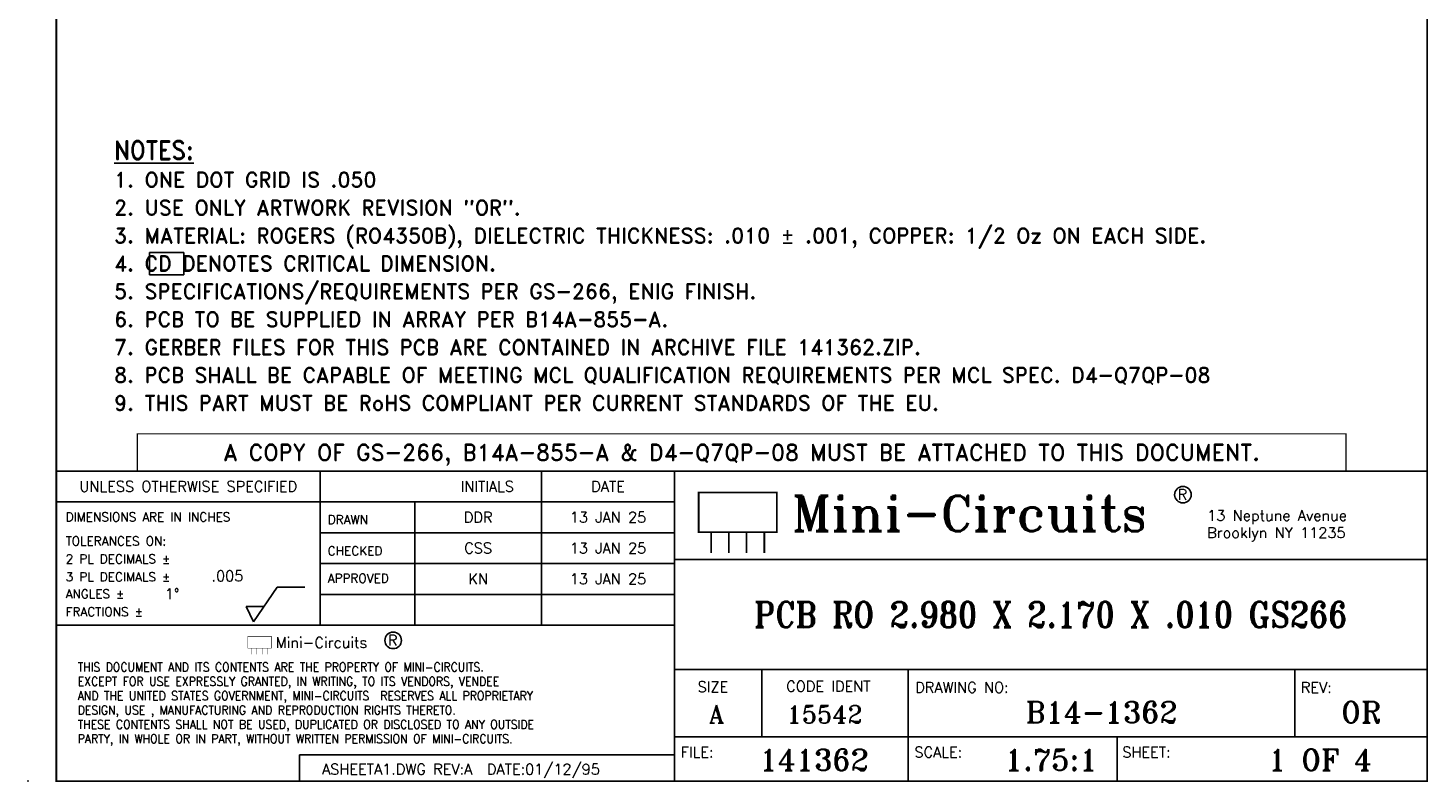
# Model space of a CAD drawing. Header units: inches. Extents: x -0.8 to 18.4, y -2.9 to 4.1.
# Tile 1 of 256: x -0.8 to 3.7, y -2.9 to -0.4. Entities that reach past the tile are written whole.
import ezdxf
from ezdxf.enums import TextEntityAlignment as Align

# ---------------------------------------------------------------- set-up
doc = ezdxf.new("R2010")
doc.units = ezdxf.units.IN
doc.header["$LTSCALE"] = 0.2
doc.header["$MEASUREMENT"] = 0
doc.header["$PDSIZE"] = -1
doc.layers.add('TEXT', color=7, linetype='Continuous')
doc.layers.add('TITLE-BLOCK', color=7, linetype='Continuous')
doc.styles.add('ROMAND', font='romand.shx', dxfattribs={"width": 0.9})
doc.styles.add('ROMANT', font='ROMANT.shx')

# ---------------------------------------------------------------- blocks, each defined once
blk = doc.blocks.new('ASHEET1')
for points, const_width in [([(3.7867, 1.629), (3.7867, 1.4052), (4.2285, 1.4052), (4.2285, 1.629)], 0.01), ([(1.241, 0.8174), (1.241, 0.7503), (1.3735, 0.7503), (1.3735, 0.8174)], 0.003)]:
    blk.add_lwpolyline(points, close=True, dxfattribs=dict(const_width=const_width))
for points, const_width in [([(3.8574, 1.4052), (3.8574, 1.2875)], 0.01), ([(3.9574, 1.4052), (3.9574, 1.2875)], 0.01), ([(4.0574, 1.4052), (4.0574, 1.2875)], 0.01), ([(4.1574, 1.4052), (4.1574, 1.2875)], 0.01), ([(1.2622, 0.7503), (1.2622, 0.715)], 0.003), ([(1.2922, 0.7503), (1.2922, 0.715)], 0.003), ([(1.3222, 0.7503), (1.3222, 0.715)], 0.003), ([(1.3522, 0.7503), (1.3522, 0.715)], 0.003)]:
    blk.add_lwpolyline(points, dxfattribs=dict(const_width=const_width))
for centre in [(6.5212, 1.6165), (2.0618, 0.7943)]:
    blk.add_circle(centre, 0.0468)
at = {"layer": 'TITLE-BLOCK'}
for p, q in [((0.16, 1.75), (7.9, 1.75)), ((1.65, 0.88), (1.65, 1.75)), ((2.9, 1.75), (2.9, 0.88)), ((3.65, 1.75), (3.65, 0)), ((0.16, 1.576), (1.65, 1.576)), ((1.65, 1.576), (3.65, 1.576)), ((2.1837, 1.576), (2.1837, 0.88)), ((1.65, 1.402), (3.65, 1.402)), ((1.65, 1.228), (3.65, 1.228)), ((3.65, 1.25), (7.9, 1.25)), ((1.2731, 0.8991), (1.4077, 1.0948)), ((1.4077, 1.0948), (1.5635, 1.0948)), ((1.65, 1.054), (3.65, 1.054)), ((1.2328, 0.9847), (1.332, 0.9847)), ((1.2328, 0.9847), (1.2731, 0.8991)), ((0.16, 0.88), (3.65, 0.88)), ((3.65, 0.63), (7.9, 0.63)), ((4.1438, 0.63), (4.1438, 0.25)), ((4.97, 0.63), (4.97, 0)), ((7.1537, 0.63), (7.1537, 0.25)), ((3.65, 0.25), (7.9, 0.25)), ((6.15, 0), (6.15, 0.25)), ((1.5339, 0.1478), (3.65, 0.1478)), ((1.5339, 0), (1.5339, 0.1478))]:
    blk.add_line(p, q, dxfattribs=at)
at = {"layer": 'TITLE-BLOCK', "const_width": 0.01}
blk.add_lwpolyline([(0.16, 0), (0.16, 10.5), (7.9, 10.5), (7.9, 0)], close=True, dxfattribs=at)
at = {"layer": 'TITLE-BLOCK'}
blk.add_point((0, 0), dxfattribs=at)
for s, height, style, p in [('Mini-Circuits', 0.2, 'ROMANT', (4.3126, 1.4105)), ('R', 0.06, 'ROMAND', (6.4915, 1.5868)), ('13 Neptune Avenue', 0.06, 'ROMANT', (6.658, 1.4692)), ('Brooklyn NY 11235', 0.06, 'ROMANT', (6.658, 1.3721)), ('Mini-Circuits', 0.06, 'ROMAND', (1.3987, 0.7519)), ('R', 0.06, 'ROMAND', (2.0321, 0.7646))]:
    blk.add_text(s, height=height, dxfattribs=dict(style=style)).set_placement(p)
at = {"style": 'ROMAND', "width": 0.9}
for s, p in [('THIS DOCUMENT AND ITS CONTENTS ARE THE PROPERTY OF MINI-CIRCUITS.', (0.2804, 0.6186)), ('EXCEPT FOR USE EXPRESSLY GRANTED, IN WRITING, TO ITS VENDORS, VENDEE', (0.2804, 0.5376)), ('AND THE UNITED STATES GOVERNMENT, MINI-CIRCUITS  RESERVES ALL PROPRIETARY', (0.2804, 0.4567)), ('DESIGN, USE , MANUFACTURING AND REPRODUCTION RIGHTS THERETO.', (0.2804, 0.3757)), ('THESE CONTENTS SHALL NOT BE USED, DUPLICATED OR DISCLOSED TO ANY OUTSIDE', (0.2804, 0.2948)), ('PARTY, IN WHOLE OR IN PART, WITHOUT WRITTEN PERMISSION OF MINI-CIRCUITS.', (0.2804, 0.2138))]:
    blk.add_text(s, height=0.05, dxfattribs=at).set_placement(p)
at = {"layer": 'TITLE-BLOCK', "style": 'ROMAND'}
for s, p in [('UNLESS OTHERWISE SPECIFIED', (0.905, 1.663)), ('INITIALS', (2.5934, 1.663)), ('DATE', (3.275, 1.663))]:
    blk.add_text(s, height=0.06, dxfattribs=at).set_placement(p, align=Align.MIDDLE)
at = {"layer": 'TITLE-BLOCK'}
for s, height, style, p in [('DIMENSIONS ARE IN INCHES', 0.05, 'ROMAND', (0.2126, 1.466)), ('DRAWN', 0.05, 'ROMAND', (1.6922, 1.4509)), ('TOLERANCES ON:', 0.05, 'ROMAND', (0.2126, 1.3297)), ('2 PL DECIMALS %%P', 0.05, 'ROMAND', (0.2126, 1.2287)), ('CHECKED', 0.05, 'ROMAND', (1.6922, 1.2744)), ('3 PL DECIMALS %%P', 0.05, 'ROMAND', (0.2126, 1.1276)), ('APPROVED', 0.05, 'ROMAND', (1.6922, 1.1199)), ('ANGLES %%P', 0.05, 'ROMAND', (0.2126, 1.0316)), ('FRACTIONS %%P', 0.05, 'ROMAND', (0.2126, 0.9305)), ('SIZE', 0.06, 'ROMAND', (3.7813, 0.5022)), ('CODE IDENT', 0.06, 'ROMAND', (4.2813, 0.5053)), ('DRAWING NO:', 0.06, 'ROMAND', (5.0097, 0.4985)), ('REV:', 0.06, 'ROMAND', (7.187, 0.4985)), ('A', 0.1, 'ROMANT', (3.8454, 0.3278)), ('15542', 0.1, 'ROMANT', (4.284, 0.3265)), ('FILE:', 0.06, 'ROMAND', (3.6858, 0.1335)), ('SCALE:', 0.06, 'ROMAND', (5.0053, 0.1335)), ('SHEET:', 0.06, 'ROMAND', (6.1793, 0.1335)), ('ASHEETA1.DWG REV:A  DATE:01/12/95', 0.06, 'ROMAND', (1.6603, 0.0372))]:
    blk.add_text(s, height=height, dxfattribs=dict(at, style=style)).set_placement(p)
at = {"layer": 'TITLE-BLOCK', "style": 'ROMANT'}
for tag, height, p in [('DWG_REV_1ST_ECN', 0.08, (3.2274, 10.025)), ('1ST_ECN_NUMBER', 0.08, (3.7975, 10.025)), ('1ST_ECN_DESCRIPTION', 0.08, (5.3597, 10.025)), ('1ST_ECN-DATE', 0.08, (6.7909, 10.025)), ('1ST_ECN_CAD_DSNER_INITIAL', 0.08, (7.2569, 10.025)), ('1ST_ECN_AUTHORIZER_INITIAL', 0.08, (7.677, 10.025)), ('ACAD_DESIGNER_INITIAL', 0.06, (2.5418, 1.489)), ('DRAWING_DATE', 0.06, (3.275, 1.489)), ('CHECKER_INITIAL', 0.06, (2.5418, 1.315)), ('CHECKING_DATE', 0.06, (3.275, 1.315)), ('APPROVER_INITIAL', 0.06, (2.5418, 1.141)), ('APPROVING_DATE', 0.06, (3.275, 1.141)), ('DRAWING_NAME', 0.15, (5.775, 0.94))]:
    blk.add_attdef(tag, text='', height=height, dxfattribs=at).set_placement(p, align=Align.MIDDLE)
for tag, p, height in [('2_PLACE-TOLERANCE', (1.0358, 1.2198), 0.06), ('3_PLACE_TOLERANCE', (1.0358, 1.1283), 0.06), ('SURFACE_ROUGHNESS', (1.4163, 1.1161), 0.05), ('ANGULAR_TOLERANCE', (0.7721, 1.0263), 0.06), ('FRACTIONAL_TOLERANCE', (0.7721, 0.914), 0.06)]:
    blk.add_attdef(tag, p, '', height=height, dxfattribs=at)
for tag, p in [('DRAWING_NUMBER', (6.0619, 0.3291)), ('CURRENT_REVISION', (7.5269, 0.3291)), ('DRAWING_FILE_NAME', (4.439, 0.0604)), ('SCALE', (5.7772, 0.0604)), ('SHEET_NUMBER', (7.2963, 0.0604))]:
    blk.add_attdef(tag, text='', height=0.12, dxfattribs=at).set_placement(p, align=Align.CENTER)

msp = doc.modelspace()

# ---------------------------------------------------------------- linework, layer by layer
at = {"layer": 'TEXT'}
msp.add_lwpolyline([(-0.42049, -1.15385), (-0.31013, -1.15385), (-0.31013, -1.22564), (-0.42049, -1.22564)], close=True, dxfattribs=at)
at = {"layer": 'TEXT', "const_width": 0.00421}
msp.add_lwpolyline([(-0.46, -1.73857), (-0.46, -1.85857), (3.44, -1.85857), (3.44, -1.73857)], close=True, dxfattribs=at)

# ---------------------------------------------------------------- block references
at = {"layer": 'TITLE-BLOCK'}
ref = msp.add_blockref('ASHEET1', (-0.81286, -2.85857), dxfattribs=dict(at, xscale=0.5714285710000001, yscale=0.5714285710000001, zscale=0.5714285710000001))
ref.add_attrib('DRAWING_NAME', 'PCB RO 2.980 X 2.170 X .010 GS266', dxfattribs={"height": 0.0822857, "style": 'ROMANT', "width": 0.88}).set_placement((2.48714, -2.32143), align=Align.MIDDLE)
ref.add_attrib('DRAWING_NUMBER', 'B14-1362', dxfattribs={"height": 0.068571, "style": 'ROMANT'}).set_placement((2.65109, -2.67053), align=Align.CENTER)
ref.add_attrib('DRAWING_FILE_NAME', '141362', dxfattribs={"height": 0.068571, "style": 'ROMANT'}).set_placement((1.72371, -2.82408), align=Align.CENTER)
ref.add_attrib('CURRENT_REVISION', 'OR', dxfattribs={"height": 0.068571, "style": 'ROMANT'}).set_placement((3.48823, -2.67053), align=Align.CENTER)
ref.add_attrib('ACAD_DESIGNER_INITIAL', 'DDR', dxfattribs={"height": 0.034286, "style": 'ROMANT'}).set_placement((0.6396, -2.00771), align=Align.MIDDLE)
ref.add_attrib('DRAWING_DATE', '13 JAN 25', dxfattribs={"height": 0.034286, "style": 'ROMANT'}).set_placement((1.05857, -2.00771), align=Align.MIDDLE)
ref.add_attrib('CHECKER_INITIAL', 'CSS', dxfattribs={"height": 0.034286, "style": 'ROMANT'}).set_placement((0.6396, -2.10714), align=Align.MIDDLE)
ref.add_attrib('CHECKING_DATE', '13 JAN 25', dxfattribs={"height": 0.034286, "style": 'ROMANT'}).set_placement((1.05857, -2.10714), align=Align.MIDDLE)
ref.add_attrib('APPROVER_INITIAL', 'KN', dxfattribs={"height": 0.034286, "style": 'ROMANT'}).set_placement((0.6396, -2.20657), align=Align.MIDDLE)
ref.add_attrib('APPROVING_DATE', '13 JAN 25', dxfattribs={"height": 0.034286, "style": 'ROMANT'}).set_placement((1.05857, -2.20657), align=Align.MIDDLE)
ref.add_attrib('SCALE', '1.75:1', dxfattribs={"height": 0.068571, "style": 'ROMANT'}).set_placement((2.4884, -2.82408), align=Align.CENTER)
ref.add_attrib('SHEET_NUMBER', '1 OF 4', dxfattribs={"height": 0.068571, "style": 'ROMANT'}).set_placement((3.35646, -2.82408), align=Align.CENTER)
ref.add_attrib('3_PLACE_TOLERANCE', '.005', (-0.22097, -2.21383), dxfattribs={"height": 0.034286, "style": 'ROMANT'})
ref.add_attrib('ANGULAR_TOLERANCE', '1%%D', (-0.37168, -2.27214), dxfattribs={"height": 0.034286, "style": 'ROMANT'})

# ---------------------------------------------------------------- texts
at = {"layer": 'TEXT', "style": 'ROMAND', "width": 0.9}
msp.add_text('%%UNOTES:', height=0.06, dxfattribs=at).set_placement((-0.535, -0.82357), align=Align.MIDDLE_LEFT)
at = {"layer": 'TEXT', "style": 'ROMAND'}
for s, p in [('1. ONE DOT GRID IS .050', (-0.535, -0.9192)), ('2. USE ONLY ARTWORK REVISION "OR".', (-0.535, -1.0092)), ('3. MATERIAL: ROGERS (RO4350B), DIELECTRIC THICKNESS: .010 %%P .001, COPPER: 1/2 Oz ON EACH SIDE.', (-0.535, -1.0992)), ('4. CD DENOTES CRITICAL DIMENSION.', (-0.535, -1.1892)), ('5. SPECIFICATIONS/REQUIREMENTS PER GS-266, ENIG FINISH.', (-0.535, -1.2792)), ('6. PCB TO BE SUPPLIED IN ARRAY PER B14A-855-A.', (-0.535, -1.3692)), ('7. GERBER FILES FOR THIS PCB ARE CONTAINED IN ARCHIVE FILE 141362.ZIP.', (-0.535, -1.4592)), ('8. PCB SHALL BE CAPABLE OF MEETING MCL QUALIFICATION REQUIREMENTS PER MCL SPEC. D4-Q7QP-08', (-0.535, -1.5492)), ('9. THIS PART MUST BE RoHS COMPLIANT PER CURRENT STANDARDS OF THE EU.', (-0.535, -1.6392))]:
    msp.add_text(s, height=0.04875, dxfattribs=at).set_placement(p, align=Align.MIDDLE_LEFT)
msp.add_text('A COPY OF GS-266, B14A-855-A & D4-Q7QP-08 MUST BE ATTACHED TO THIS DOCUMENT.', height=0.0525, dxfattribs=at).set_placement((1.49, -1.79857), align=Align.MIDDLE_CENTER)

doc.saveas('drawing.dxf')
